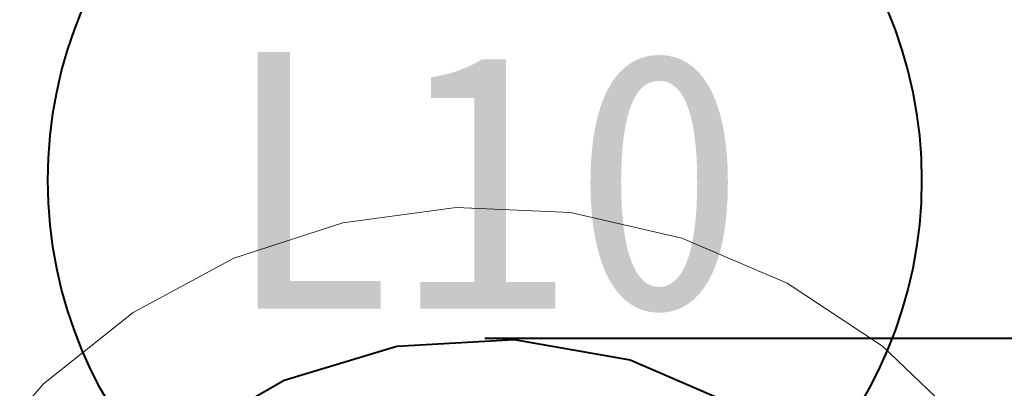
# Model space of a CAD drawing. Header units: millimetres. Extents: x 0 to 1189, y 0 to 841.
# Tile 19 of 53: x 562.1 to 572.47, y 277.91 to 281.79. Entities that reach past the tile are written whole.
import ezdxf
from ezdxf.enums import TextEntityAlignment as Align

# ---------------------------------------------------------------- set-up
doc = ezdxf.new("R2010")
doc.units = ezdxf.units.MM
doc.layers.add('CONTEXT', color=7, linetype='Continuous', lineweight=18, true_color=0xa5a5a5)
doc.layers.add('REFRIG', color=7, linetype='Continuous', lineweight=40, true_color=0xc83c28)
doc.styles.add('ZH', font='simsun.ttc')

msp = doc.modelspace()

# ---------------------------------------------------------------- linework, layer by layer
at = {"layer": 'CONTEXT'}
msp.add_lwpolyline([(573.72, 273.1), (573.612, 274.3), (573.291, 275.461), (572.769, 276.547), (572.061, 277.521), (571.19, 278.354), (570.184, 279.018), (569.077, 279.491), (567.902, 279.759), (566.699, 279.813), (565.505, 279.652), (564.359, 279.279), (563.298, 278.708), (562.356, 277.957), (561.563, 277.05)], dxfattribs=at)
at = {"layer": 'REFRIG'}
for points in [[(561.81, 274.33), (562.233, 275.494), (562.914, 276.529), (563.815, 277.379), (564.887, 277.998), (566.074, 278.353), (567.31, 278.425), (568.53, 278.21), (569.667, 277.719), (570.66, 276.98), (571.456, 276.031), (572.012, 274.924), (572.298, 273.719), (572.298, 272.481), (572.012, 271.276), (571.456, 270.169)], [(584.052, 278.434), (582.834, 278.434), (581.616, 278.434), (580.398, 278.434), (579.18, 278.434), (577.962, 278.434), (576.744, 278.434), (575.526, 278.434), (574.308, 278.434), (573.09, 278.434), (571.872, 278.434), (570.654, 278.434), (569.436, 278.434), (568.218, 278.434), (567, 278.434)]]:
    msp.add_lwpolyline(points, dxfattribs=at)
msp.add_circle((567, 280.1), 4.6, dxfattribs=at)

# ---------------------------------------------------------------- texts
at = {"layer": 'REFRIG', "style": 'ZH'}
msp.add_text('L10', height=2.7, dxfattribs=at).set_placement((567, 280.1), align=Align.MIDDLE_CENTER)

doc.saveas('drawing.dxf')
